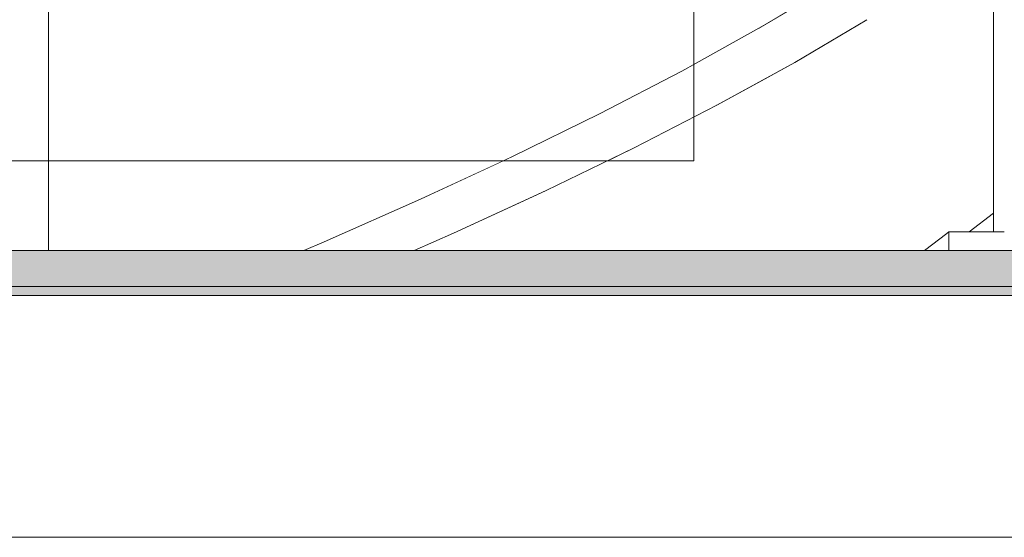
# Model space of a CAD drawing. Header units: millimetres. Extents: x 16408 to 39505, y -6861 to 26364.
# Tile 60 of 85: x 31329 to 31878, y 3676 to 3965. Entities that reach past the tile are written whole.
import ezdxf

# ---------------------------------------------------------------- set-up
doc = ezdxf.new("R2010")
doc.units = ezdxf.units.MM
doc.header["$MEASUREMENT"] = 0
doc.linetypes.add('Przerywana gęsta', pattern=[270, 180, -90])
doc.linetypes.add('Wipeout_Contour', pattern=[1000, 0, -1000])
for name, color, linetype, lineweight in [('0_Nr_pióra__1', 7, 'Continuous', 13), ('0_Nr_pióra__103', 7, 'Continuous', 5), ('0_Nr_pióra__122', 255, 'Continuous', 0), ('inw_schody zewnętrzne_Nr_pióra__103', 7, 'Continuous', 5)]:
    doc.layers.add(name, color=color, linetype=linetype, lineweight=lineweight)
doc.layers.add('inw_schody zewnętrzne', color=7, linetype='Continuous')
doc.layers.add('inw_ściany zewnętrzne_Nr_pióra__61', color=7, linetype='Continuous', lineweight=13, true_color=0x6a6a6a)

msp = doc.modelspace()

# ---------------------------------------------------------------- linework, layer by layer
at = {"layer": '0_Nr_pióra__103', "color": 7, "linetype": 'Continuous', "lineweight": 5}
msp.add_line((30889.69, 3676.43), (32531.76, 3676.43), dxfattribs=at)

# ---------------------------------------------------------------- wipeouts: each hides what was drawn before it
at = {"color": 254, "linetype": 'Wipeout_Contour', "lineweight": 0, "ltscale": 126970.644433}
msp.add_wipeout([(31705.08, 4286.43), (31250.7, 4286.43), (31250.7, 3886.43), (31705.08, 3886.43)], dxfattribs=at).dxf.layer = 'inw_schody zewnętrzne'

# ---------------------------------------------------------------- next in the draw order: wipeouts: each hides what was drawn before it
at = {"color": 254, "linetype": 'Wipeout_Contour', "lineweight": 0, "ltscale": 126547.977404}
msp.add_wipeout([(31472.13, 3886.43), (31328.77, 3886.43), (31328.77, 3836.43), (31472.13, 3836.43)], dxfattribs=at).dxf.layer = 'inw_schody zewnętrzne'

# ---------------------------------------------------------------- next in the draw order: linework, layer by layer
at = {"layer": '0_Nr_pióra__103', "color": 7, "linetype": 'Continuous', "lineweight": 5}
msp.add_line((31344.76, 3836.43), (31344.76, 3974.13), dxfattribs=at)
at = {"layer": 'inw_schody zewnętrzne_Nr_pióra__103', "color": 7, "linetype": 'Continuous', "lineweight": 5}
for p, q in [((31328.77, 3886.43), (31250.7, 3886.43)), ((31328.77, 3836.43), (31181.83, 3836.43))]:
    msp.add_line(p, q, dxfattribs=at)

# ---------------------------------------------------------------- next in the draw order: wipeouts: each hides what was drawn before it
at = {"color": 254, "linetype": 'Wipeout_Contour', "lineweight": 0, "ltscale": 127108.828761}
msp.add_wipeout([(31472.13, 3836.43), (31611.3, 3836.43), (31611.3, 3886.43), (31472.13, 3886.43)], dxfattribs=at).dxf.layer = 'inw_schody zewnętrzne'

# ---------------------------------------------------------------- next in the draw order: linework, layer by layer
at = {"layer": 'inw_schody zewnętrzne_Nr_pióra__103', "color": 7, "linetype": 'Continuous', "lineweight": 5}
msp.add_line((31472.13, 3886.43), (31328.77, 3886.43), dxfattribs=at)

# ---------------------------------------------------------------- next in the draw order: wipeouts: each hides what was drawn before it
at = {"color": 254, "linetype": 'Wipeout_Contour', "lineweight": 0, "ltscale": 95139.349628}
msp.add_wipeout([(31442.54, 3817.4), (31503.29, 3822.2), (31498.72, 3841.24)], dxfattribs=at)
at = {"color": 254, "linetype": 'Wipeout_Contour', "lineweight": 0, "ltscale": 671241.019452}
msp.add_wipeout([(31702.69, 4314.04), (31704.48, 4300.3), (31705.08, 4286.43), (31705.08, 3886.43), (31611.3, 3886.43), (31611.3, 3836.43), (31745.68, 3836.43), (31745.68, 4856.43), (31611.3, 4856.43), (31611.3, 4422.51), (31617.03, 4420.96), (31628.46, 4416.45), (31639.44, 4410.67), (31649.87, 4403.66), (31659.65, 4395.51), (31668.67, 4386.27), (31676.86, 4376.06), (31684.12, 4364.96), (31690.39, 4353.09), (31695.61, 4340.56), (31699.72, 4327.5)], dxfattribs=at).dxf.layer = 'inw_schody zewnętrzne'

# ---------------------------------------------------------------- next in the draw order: linework, layer by layer
at = {"layer": 'inw_schody zewnętrzne_Nr_pióra__103', "color": 7, "linetype": 'Continuous', "lineweight": 5}
msp.add_line((31472.13, 3836.43), (31328.77, 3836.43), dxfattribs=at)

# ---------------------------------------------------------------- next in the draw order: wipeouts: each hides what was drawn before it
at = {"color": 254, "linetype": 'Wipeout_Contour', "lineweight": 0, "ltscale": 95286.415589}
msp.add_wipeout([(31503.29, 3822.2), (31516.62, 3822.2), (31570.92, 3846.04)], dxfattribs=at)
at = {"color": 254, "linetype": 'Wipeout_Contour', "lineweight": 0, "ltscale": 224660.103691}
msp.add_wipeout([(31874.7, 4856.43), (31745.68, 4856.43), (31745.68, 3836.43), (31833.82, 3836.43), (31846.37, 3846.01), (31847.43, 3846.87), (31874.7, 3846.87)], dxfattribs=at).dxf.layer = 'inw_schody zewnętrzne'

# ---------------------------------------------------------------- next in the draw order: linework, layer by layer
at = {"layer": '0_Nr_pióra__103', "color": 7, "linetype": 'Continuous', "lineweight": 5}
msp.add_line((31878.42, 3846.87), (31875.08, 3846.87), dxfattribs=at)

# ---------------------------------------------------------------- next in the draw order: wipeouts: each hides what was drawn before it
at = {"color": 254, "linetype": 'Wipeout_Contour', "lineweight": 0, "ltscale": 96298.145889}
msp.add_wipeout([(31858.79, 3846.87), (31872.31, 3846.87), (31872.31, 3857.37)], dxfattribs=at)
at = {"color": 254, "linetype": 'Wipeout_Contour', "lineweight": 0, "ltscale": 95328.796575}
msp.add_wipeout([(31556.88, 3846.04), (31503.29, 3822.2), (31570.92, 3846.04)], dxfattribs=at)
at = {"color": 254, "linetype": 'Wipeout_Contour', "lineweight": 0, "ltscale": 96234.360835}
msp.add_wipeout([(31847.42, 3840.19), (31847.43, 3846.87), (31846.37, 3846.01)], dxfattribs=at)
at = {"color": 254, "linetype": 'Wipeout_Contour', "lineweight": 0, "ltscale": 128240.087368}
msp.add_wipeout([(31833.82, 3836.43), (31826.42, 3836.43), (31826.42, 3831), (31832.44, 3835.38)], dxfattribs=at).dxf.layer = 'inw_schody zewnętrzne'

# ---------------------------------------------------------------- next in the draw order: linework, layer by layer
at = {"layer": '0_Nr_pióra__103', "color": 7, "linetype": 'Continuous', "lineweight": 5}
for p, q in [((31872.31, 3846.87), (31872.31, 4923.84)), ((31858.79, 3846.87), (31872.31, 3857.37))]:
    msp.add_line(p, q, dxfattribs=at)

# ---------------------------------------------------------------- next in the draw order: wipeouts: each hides what was drawn before it
at = {"color": 254, "linetype": 'Wipeout_Contour', "lineweight": 0, "ltscale": 95257.229595}
msp.add_wipeout([(31498.72, 3841.24), (31503.29, 3822.2), (31556.88, 3846.04)], dxfattribs=at)
at = {"color": 254, "linetype": 'Wipeout_Contour', "lineweight": 0, "ltscale": 96233.116455}
msp.add_wipeout([(31847.43, 3837.02), (31847.42, 3840.19), (31846.37, 3846.01)], dxfattribs=at)

# ---------------------------------------------------------------- next in the draw order: linework, layer by layer
at = {"layer": 'inw_schody zewnętrzne_Nr_pióra__103', "color": 7, "linetype": 'Continuous', "lineweight": 5}
msp.add_line((31611.3, 3836.43), (31472.13, 3836.43), dxfattribs=at)

# ---------------------------------------------------------------- next in the draw order: wipeouts: each hides what was drawn before it
at = {"color": 254, "linetype": 'Wipeout_Contour', "lineweight": 0, "ltscale": 95310.374124}
msp.add_wipeout([(31552.52, 3865.07), (31498.72, 3841.24), (31556.88, 3846.04)], dxfattribs=at)
at = {"color": 254, "linetype": 'Wipeout_Contour', "lineweight": 0, "ltscale": 128293.855167}
msp.add_wipeout([(31847.42, 3827.66), (31847.43, 3837.02), (31846.37, 3846.01), (31832.44, 3835.38)], dxfattribs=at)

# ---------------------------------------------------------------- next in the draw order: linework, layer by layer
at = {"layer": '0_Nr_pióra__103', "color": 7, "linetype": 'Continuous', "lineweight": 5}
for p, q in [((31846.37, 3846.01), (31847.43, 3846.87)), ((31847.43, 3846.87), (31847.42, 3840.19)), ((31875.08, 3846.87), (31847.43, 3846.87)), ((31487.39, 3836.43), (31498.72, 3841.24))]:
    msp.add_line(p, q, dxfattribs=at)

# ---------------------------------------------------------------- next in the draw order: wipeouts: each hides what was drawn before it
at = {"color": 254, "linetype": 'Wipeout_Contour', "lineweight": 0, "ltscale": 95453.523678}
msp.add_wipeout([(31622.67, 3869.87), (31556.88, 3846.04), (31570.92, 3846.04)], dxfattribs=at)
at = {"color": 254, "linetype": 'Wipeout_Contour', "lineweight": 0, "ltscale": 128278.295081}
msp.add_wipeout([(31847.42, 3826.13), (31847.42, 3827.66), (31832.44, 3835.38), (31834.78, 3816.42)], dxfattribs=at)

# ---------------------------------------------------------------- next in the draw order: linework, layer by layer
at = {"layer": '0_Nr_pióra__103', "color": 7, "linetype": 'Continuous', "lineweight": 5}
for p, q in [((31847.42, 3840.19), (31847.43, 3837.02)), ((31847.43, 3837.02), (31847.43, 3836.43))]:
    msp.add_line(p, q, dxfattribs=at)

# ---------------------------------------------------------------- next in the draw order: wipeouts: each hides what was drawn before it
at = {"color": 254, "linetype": 'Wipeout_Contour', "lineweight": 0, "ltscale": 95492.739361}
msp.add_wipeout([(31556.88, 3846.04), (31622.67, 3869.87), (31607.96, 3869.87)], dxfattribs=at)
at = {"color": 254, "linetype": 'Wipeout_Contour', "lineweight": 0, "ltscale": 96229.853003}
msp.add_wipeout([(31861.69, 3826.16), (31847.42, 3826.13), (31834.78, 3816.42)], dxfattribs=at)

# ---------------------------------------------------------------- next in the draw order: wipeouts: each hides what was drawn before it
at = {"color": 254, "linetype": 'Wipeout_Contour', "lineweight": 0, "ltscale": 95423.191082}
msp.add_wipeout([(31607.96, 3869.87), (31552.52, 3865.07), (31556.88, 3846.04)], dxfattribs=at)
at = {"color": 254, "linetype": 'Wipeout_Contour', "lineweight": 0, "ltscale": 128322.769095}
msp.add_wipeout([(31862.99, 3826.17), (31861.69, 3826.16), (31834.78, 3816.42), (31850.2, 3816.42)], dxfattribs=at)

# ---------------------------------------------------------------- next in the draw order: linework, layer by layer
at = {"layer": '0_Nr_pióra__103', "color": 7, "linetype": 'Continuous', "lineweight": 5}
msp.add_line((31549.04, 3836.43), (31570.92, 3846.04), dxfattribs=at)

# ---------------------------------------------------------------- next in the draw order: wipeouts: each hides what was drawn before it
at = {"color": 254, "linetype": 'Wipeout_Contour', "lineweight": 0, "ltscale": 95474.065496}
msp.add_wipeout([(31603.81, 3888.91), (31552.52, 3865.07), (31607.96, 3869.87)], dxfattribs=at)
at = {"color": 254, "linetype": 'Wipeout_Contour', "lineweight": 0, "ltscale": 96171.922068}
msp.add_wipeout([(31817.83, 3824.76), (31834.78, 3816.42), (31832.44, 3835.38)], dxfattribs=at)

# ---------------------------------------------------------------- next in the draw order: hatches: boundary and pattern name
at = {"layer": '0_Nr_pióra__1', "linetype": 'Continuous', "lineweight": 0, "true_color": 0x000000}
msp.add_hatch(color=18, dxfattribs=at).paths.add_polyline_path([(32531.76, 3811.43), (32531.76, 3836.43), (30890.54, 3836.43), (30890.54, 3811.43)])
at = {"layer": '0_Nr_pióra__122', "linetype": 'Continuous', "lineweight": 0, "true_color": 0xffffff}
msp.add_hatch(color=7, dxfattribs=at).paths.add_polyline_path([(32531.76, 3816.43), (32531.76, 3836.43), (30890.54, 3836.43), (30890.54, 3816.43)])

# ---------------------------------------------------------------- next in the draw order: linework, layer by layer
at = {"layer": '0_Nr_pióra__1', "color": 7, "linetype": 'Continuous', "lineweight": 13, "flags": 128}
for points in [[(32531.76, 3816.43), (32531.76, 3836.43), (30890.54, 3836.43), (30890.54, 3816.43)], [(32531.76, 3811.43), (32531.76, 3836.43), (30890.54, 3836.43), (30890.54, 3811.43)]]:
    msp.add_lwpolyline(points, close=True, dxfattribs=at)
at = {"layer": '0_Nr_pióra__103', "color": 7, "linetype": 'Continuous', "lineweight": 5}
for p, q in [((31498.72, 3841.24), (31552.52, 3865.07)), ((31833.82, 3836.43), (31846.37, 3846.01))]:
    msp.add_line(p, q, dxfattribs=at)
at = {"layer": 'inw_schody zewnętrzne_Nr_pióra__103', "color": 7, "linetype": 'Continuous', "lineweight": 5}
for p, q in [((31862.98, 3836.43), (31611.3, 3836.43)), ((31833.82, 3836.43), (31745.68, 3836.43))]:
    msp.add_line(p, q, dxfattribs=at)
at = {"layer": 'inw_ściany zewnętrzne_Nr_pióra__61', "color": 251, "linetype": 'Przerywana gęsta', "lineweight": 13, "true_color": 0x6a6a6a, "flags": 128}
msp.add_lwpolyline([(31196.37, 3836.43), (38941.5, 3836.43)], dxfattribs=at)

# ---------------------------------------------------------------- next in the draw order: wipeouts: each hides what was drawn before it
at = {"color": 254, "linetype": 'Wipeout_Contour', "lineweight": 0, "ltscale": 95612.962842}
msp.add_wipeout([(31607.96, 3869.87), (31622.67, 3869.87), (31671.75, 3893.71)], dxfattribs=at)

# ---------------------------------------------------------------- next in the draw order: wipeouts: each hides what was drawn before it
at = {"color": 254, "linetype": 'Wipeout_Contour', "lineweight": 0, "ltscale": 95648.928496}
msp.add_wipeout([(31656.39, 3893.71), (31607.96, 3869.87), (31671.75, 3893.71)], dxfattribs=at)

# ---------------------------------------------------------------- next in the draw order: wipeouts: each hides what was drawn before it
at = {"color": 254, "linetype": 'Wipeout_Contour', "lineweight": 0, "ltscale": 95581.562928}
msp.add_wipeout([(31603.81, 3888.91), (31607.96, 3869.87), (31656.39, 3893.71)], dxfattribs=at)

# ---------------------------------------------------------------- next in the draw order: linework, layer by layer
at = {"layer": '0_Nr_pióra__103', "color": 7, "linetype": 'Continuous', "lineweight": 5}
msp.add_line((31570.92, 3846.04), (31622.67, 3869.87), dxfattribs=at)

# ---------------------------------------------------------------- next in the draw order: wipeouts: each hides what was drawn before it
at = {"color": 254, "linetype": 'Wipeout_Contour', "lineweight": 0, "ltscale": 95630.057328}
msp.add_wipeout([(31652.46, 3912.75), (31603.81, 3888.91), (31656.39, 3893.71)], dxfattribs=at)

# ---------------------------------------------------------------- next in the draw order: linework, layer by layer
at = {"layer": '0_Nr_pióra__103', "color": 7, "linetype": 'Continuous', "lineweight": 5}
msp.add_line((31552.52, 3865.07), (31603.81, 3888.91), dxfattribs=at)
at = {"layer": 'inw_schody zewnętrzne_Nr_pióra__103', "color": 7, "linetype": 'Continuous', "lineweight": 5}
for p, q in [((31611.3, 3886.43), (31472.13, 3886.43)), ((31705.08, 3886.43), (31611.3, 3886.43))]:
    msp.add_line(p, q, dxfattribs=at)

# ---------------------------------------------------------------- next in the draw order: wipeouts: each hides what was drawn before it
at = {"color": 254, "linetype": 'Wipeout_Contour', "lineweight": 0, "ltscale": 95764.376589}
msp.add_wipeout([(31656.39, 3893.71), (31671.75, 3893.71), (31718.03, 3917.55)], dxfattribs=at)

# ---------------------------------------------------------------- next in the draw order: wipeouts: each hides what was drawn before it
at = {"color": 254, "linetype": 'Wipeout_Contour', "lineweight": 0, "ltscale": 95797.015757}
msp.add_wipeout([(31656.39, 3893.71), (31718.03, 3917.55), (31702.06, 3917.55)], dxfattribs=at)

# ---------------------------------------------------------------- next in the draw order: wipeouts: each hides what was drawn before it
at = {"color": 254, "linetype": 'Wipeout_Contour', "lineweight": 0, "ltscale": 95731.991461}
msp.add_wipeout([(31702.06, 3917.55), (31652.46, 3912.75), (31656.39, 3893.71)], dxfattribs=at)

# ---------------------------------------------------------------- next in the draw order: linework, layer by layer
at = {"layer": '0_Nr_pióra__103', "color": 7, "linetype": 'Continuous', "lineweight": 5}
msp.add_line((31622.67, 3869.87), (31671.75, 3893.71), dxfattribs=at)

# ---------------------------------------------------------------- next in the draw order: wipeouts: each hides what was drawn before it
at = {"color": 254, "linetype": 'Wipeout_Contour', "lineweight": 0, "ltscale": 95778.001628}
msp.add_wipeout([(31698.37, 3936.59), (31652.46, 3912.75), (31702.06, 3917.55)], dxfattribs=at)

# ---------------------------------------------------------------- next in the draw order: linework, layer by layer
at = {"layer": '0_Nr_pióra__103', "color": 7, "linetype": 'Continuous', "lineweight": 5}
msp.add_line((31603.81, 3888.91), (31652.46, 3912.75), dxfattribs=at)

# ---------------------------------------------------------------- next in the draw order: wipeouts: each hides what was drawn before it
at = {"color": 254, "linetype": 'Wipeout_Contour', "lineweight": 0, "ltscale": 95907.42764}
msp.add_wipeout([(31761.4, 3941.39), (31702.06, 3917.55), (31718.03, 3917.55)], dxfattribs=at)

# ---------------------------------------------------------------- next in the draw order: wipeouts: each hides what was drawn before it
at = {"color": 254, "linetype": 'Wipeout_Contour', "lineweight": 0, "ltscale": 95936.672296}
msp.add_wipeout([(31702.06, 3917.55), (31761.4, 3941.39), (31744.87, 3941.39)], dxfattribs=at)

# ---------------------------------------------------------------- next in the draw order: wipeouts: each hides what was drawn before it
at = {"color": 254, "linetype": 'Wipeout_Contour', "lineweight": 0, "ltscale": 95874.141993}
msp.add_wipeout([(31698.37, 3936.59), (31702.06, 3917.55), (31744.87, 3941.39)], dxfattribs=at)

# ---------------------------------------------------------------- next in the draw order: linework, layer by layer
at = {"layer": '0_Nr_pióra__103', "color": 7, "linetype": 'Continuous', "lineweight": 5}
msp.add_line((31671.75, 3893.71), (31718.03, 3917.55), dxfattribs=at)

# ---------------------------------------------------------------- next in the draw order: wipeouts: each hides what was drawn before it
at = {"color": 254, "linetype": 'Wipeout_Contour', "lineweight": 0, "ltscale": 95917.569767}
msp.add_wipeout([(31698.37, 3936.59), (31744.87, 3941.39), (31741.42, 3960.43)], dxfattribs=at)

# ---------------------------------------------------------------- next in the draw order: linework, layer by layer
at = {"layer": '0_Nr_pióra__103', "color": 7, "linetype": 'Continuous', "lineweight": 5}
msp.add_line((31652.46, 3912.75), (31698.37, 3936.59), dxfattribs=at)
at = {"layer": 'inw_schody zewnętrzne_Nr_pióra__103', "color": 7, "linetype": 'Continuous', "lineweight": 5}
msp.add_line((31705.08, 4286.43), (31705.08, 3886.43), dxfattribs=at)

# ---------------------------------------------------------------- next in the draw order: wipeouts: each hides what was drawn before it
at = {"color": 254, "linetype": 'Wipeout_Contour', "lineweight": 0, "ltscale": 96041.798706}
msp.add_wipeout([(31744.87, 3941.39), (31761.4, 3941.39), (31801.77, 3965.23)], dxfattribs=at)

# ---------------------------------------------------------------- next in the draw order: wipeouts: each hides what was drawn before it
at = {"color": 254, "linetype": 'Wipeout_Contour', "lineweight": 0, "ltscale": 96067.589582}
msp.add_wipeout([(31744.87, 3941.39), (31801.77, 3965.23), (31784.71, 3965.23)], dxfattribs=at)

# ---------------------------------------------------------------- next in the draw order: wipeouts: each hides what was drawn before it
at = {"color": 254, "linetype": 'Wipeout_Contour', "lineweight": 0, "ltscale": 96007.699716}
msp.add_wipeout([(31741.42, 3960.43), (31744.87, 3941.39), (31784.71, 3965.23)], dxfattribs=at)

# ---------------------------------------------------------------- next in the draw order: linework, layer by layer
at = {"layer": '0_Nr_pióra__103', "color": 7, "linetype": 'Continuous', "lineweight": 5}
msp.add_line((31718.03, 3917.55), (31761.4, 3941.39), dxfattribs=at)

# ---------------------------------------------------------------- next in the draw order: wipeouts: each hides what was drawn before it
at = {"color": 254, "linetype": 'Wipeout_Contour', "lineweight": 0, "ltscale": 96048.453144}
msp.add_wipeout([(31741.42, 3960.43), (31784.71, 3965.23), (31781.51, 3984.27)], dxfattribs=at)

# ---------------------------------------------------------------- next in the draw order: linework, layer by layer
at = {"layer": '0_Nr_pióra__103', "color": 7, "linetype": 'Continuous', "lineweight": 5}
for p, q in [((31741.42, 3960.43), (31781.51, 3984.27)), ((31761.4, 3941.39), (31801.77, 3965.23)), ((31698.37, 3936.59), (31741.42, 3960.43))]:
    msp.add_line(p, q, dxfattribs=at)

doc.saveas('drawing.dxf')
